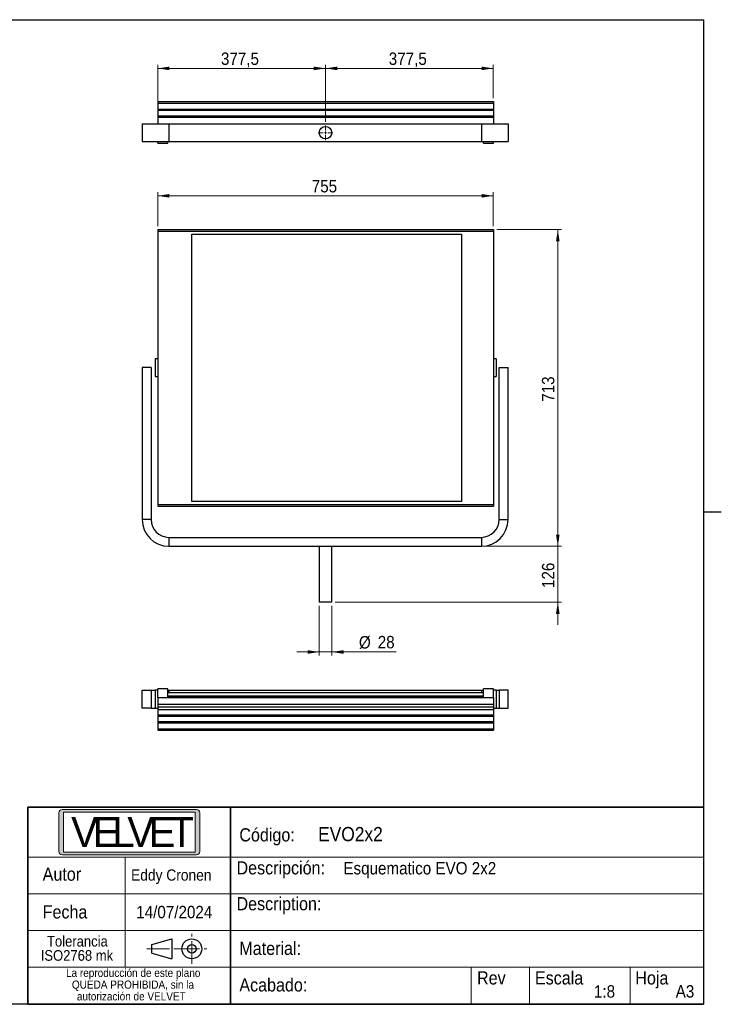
# Model space of a CAD drawing. Header units: millimetres. Extents: x 5 to 415, y 5 to 292.
# Tile 3 of 3: x 218 to 415, y 10 to 287. Entities that reach past the tile are written whole.
import ezdxf

# ---------------------------------------------------------------- set-up
doc = ezdxf.new("R2010")
doc.units = ezdxf.units.MM
doc.linetypes.add('SLD-Centrada-simple', pattern=[10.16, 6.35, -1.27, 1.27, -1.27])
doc.linetypes.add('SLD-Continua', pattern=[0])
doc.styles.add('SLDTEXTSTYLE0', font='GOTHIC.TTF', dxfattribs={"width": 0.913})
doc.styles.add('SLDTEXTSTYLE1', font='Bauhaus Hv BT')
doc.dimstyles.new('SLDDIMSTYLE0', dxfattribs={"dimtxt": 3.5, "dimasz": 3.302, "dimexe": 0, "dimexo": 0.0625, "dimgap": 0.875, "dimtad": 1, "dimlfac": 8, "dimrnd": 1e-09, "dimzin": 12, "dimdsep": 46, "dimtxsty": 'SLDTEXTSTYLE0', "dimsah": 1, "dimcen": 0.09, "dimadec": 0, "dimazin": 3, "dimtfac": 1, "dimtofl": 0, "dimtmove": 0, "dimatfit": 3, "dimfxl": 1, "dimfrac": 2, "dimtolj": 1, "dimtzin": 12, "dimarcsym": 0})
doc.dimstyles.new('SLDDIMSTYLE1', dxfattribs={"dimtxt": 3.5, "dimasz": 3.302, "dimexe": 0, "dimexo": 0.0625, "dimgap": 0.875, "dimtad": 1, "dimlfac": 8, "dimrnd": 1e-09, "dimzin": 12, "dimdsep": 46, "dimtxsty": 'SLDTEXTSTYLE0', "dimsah": 1, "dimcen": 0.09, "dimadec": 0, "dimazin": 3, "dimtfac": 1, "dimtmove": 0, "dimatfit": 0, "dimfxl": 1, "dimfrac": 2, "dimtolj": 1, "dimtzin": 12, "dimarcsym": 0})
doc.dimstyles.new('SLDDIMSTYLE2', dxfattribs={"dimtxt": 3.5, "dimasz": 3.302, "dimexe": 0, "dimexo": 0.0625, "dimgap": 0.875, "dimtad": 1, "dimdec": 0, "dimlfac": 8, "dimrnd": 1e-09, "dimzin": 12, "dimdsep": 46, "dimtxsty": 'SLDTEXTSTYLE0', "dimsah": 1, "dimcen": 0.09, "dimadec": 0, "dimazin": 3, "dimtfac": 1, "dimtdec": 0, "dimtofl": 0, "dimtmove": 0, "dimatfit": 3, "dimfxl": 1, "dimfrac": 2, "dimtolj": 1, "dimtzin": 12, "dimarcsym": 0})

# ---------------------------------------------------------------- blocks, each defined once
blk = doc.blocks.new('_D_2')
at = {"color": 7, "linetype": 'SLD-Continua', "lineweight": 0}
for p, q in [((301.95, 122.12), (301.95, 108.12)), ((305.45, 122.12), (305.45, 108.12)), ((301.95, 109.12), (295.6, 109.12)), ((301.95, 109.12), (305.45, 109.12)), ((305.45, 109.12), (323.55, 109.12))]:
    blk.add_line(p, q, dxfattribs=at)
at = {"color": 7, "linetype": 'SLD-Continua', "lineweight": 18}
for points in [[(301.95, 109.12), (298.65, 109.62), (298.65, 108.61)], [(305.45, 109.12), (308.76, 108.61), (308.76, 109.62)]]:
    blk.add_solid(points, dxfattribs=at)
at = {"color": 7, "linetype": 'SLD-Continua', "lineweight": 18, "char_height": 3.5, "attachment_point": 1, "style": 'SLDTEXTSTYLE0'}
for s, insert in [('%%c', (313.1, 113.59)), ('28', (318.38, 113.64))]:
    blk.add_mtext(s, dxfattribs=dict(at, insert=insert))
blk = doc.blocks.new('_D_3')
at = {"color": 7, "linetype": 'SLD-Continua', "lineweight": 0}
for p, q in [((369.02, 138.87), (369.02, 145.22)), ((348.52, 138.87), (370.02, 138.87)), ((369.02, 123.12), (369.02, 138.87)), ((306.45, 123.12), (370.02, 123.12)), ((369.02, 123.12), (369.02, 116.77))]:
    blk.add_line(p, q, dxfattribs=at)
at = {"color": 7, "linetype": 'SLD-Continua', "lineweight": 18}
for points in [[(369.02, 138.87), (369.53, 142.17), (368.51, 142.17)], [(369.02, 123.12), (368.51, 119.81), (369.53, 119.81)]]:
    blk.add_solid(points, dxfattribs=at)
at = {"color": 7, "linetype": 'SLD-Continua', "lineweight": 18, "insert": (364.55, 127.11), "char_height": 3.5, "attachment_point": 1, "rotation": 90, "style": 'SLDTEXTSTYLE0'}
blk.add_mtext('126', dxfattribs=at)
blk = doc.blocks.new('_D_4')
at = {"color": 7, "linetype": 'SLD-Continua', "lineweight": 0}
for p, q in [((256.52, 228.93), (256.52, 238.45)), ((350.89, 228.93), (350.89, 238.45)), ((256.52, 237.45), (350.89, 237.45))]:
    blk.add_line(p, q, dxfattribs=at)
at = {"color": 7, "linetype": 'SLD-Continua', "lineweight": 18}
for points in [[(256.52, 237.45), (259.82, 236.94), (259.82, 237.96)], [(350.89, 237.45), (347.59, 237.96), (347.59, 236.94)]]:
    blk.add_solid(points, dxfattribs=at)
at = {"color": 7, "linetype": 'SLD-Continua', "lineweight": 18, "insert": (299.83, 241.92), "char_height": 3.5, "attachment_point": 1, "style": 'SLDTEXTSTYLE0'}
blk.add_mtext('755', dxfattribs=at)
blk = doc.blocks.new('_D_5')
at = {"color": 7, "linetype": 'SLD-Continua', "lineweight": 0}
for p, q in [((351.89, 227.93), (370.02, 227.93)), ((369.02, 138.87), (369.02, 227.93)), ((348.52, 138.87), (370.02, 138.87))]:
    blk.add_line(p, q, dxfattribs=at)
at = {"color": 7, "linetype": 'SLD-Continua', "lineweight": 18}
for points in [[(369.02, 227.93), (368.51, 224.63), (369.53, 224.63)], [(369.02, 138.87), (369.53, 142.17), (368.51, 142.17)]]:
    blk.add_solid(points, dxfattribs=at)
at = {"color": 7, "linetype": 'SLD-Continua', "lineweight": 18, "insert": (364.55, 179.52), "char_height": 3.5, "attachment_point": 1, "rotation": 90, "style": 'SLDTEXTSTYLE0'}
blk.add_mtext('713', dxfattribs=at)
blk = doc.blocks.new('_D_6')
at = {"color": 7, "linetype": 'SLD-Continua', "lineweight": 0}
for p, q in [((256.52, 262.57), (256.52, 274.3)), ((303.7, 258.27), (303.7, 274.3)), ((256.52, 273.3), (303.7, 273.3))]:
    blk.add_line(p, q, dxfattribs=at)
at = {"color": 7, "linetype": 'SLD-Continua', "lineweight": 18}
for points in [[(256.52, 273.3), (259.82, 272.79), (259.82, 273.81)], [(303.7, 273.3), (300.4, 273.81), (300.4, 272.79)]]:
    blk.add_solid(points, dxfattribs=at)
at = {"color": 7, "linetype": 'SLD-Continua', "lineweight": 18, "insert": (274.29, 277.77), "char_height": 3.5, "attachment_point": 1, "style": 'SLDTEXTSTYLE0'}
blk.add_mtext('377,5', dxfattribs=at)
blk = doc.blocks.new('_D_7')
at = {"color": 7, "linetype": 'SLD-Continua', "lineweight": 0}
for p, q in [((303.7, 258.27), (303.7, 274.3)), ((350.89, 264.96), (350.89, 274.3)), ((303.7, 273.3), (350.89, 273.3))]:
    blk.add_line(p, q, dxfattribs=at)
at = {"color": 7, "linetype": 'SLD-Continua', "lineweight": 18}
for points in [[(303.7, 273.3), (307.01, 272.79), (307.01, 273.81)], [(350.89, 273.3), (347.59, 273.81), (347.59, 272.79)]]:
    blk.add_solid(points, dxfattribs=at)
at = {"color": 7, "linetype": 'SLD-Continua', "lineweight": 18, "insert": (321.48, 277.77), "char_height": 3.5, "attachment_point": 1, "style": 'SLDTEXTSTYLE0'}
blk.add_mtext('377,5', dxfattribs=at)
blk = doc.blocks.new('SW_CENTERMARKSYMBOL_1')
at = {"color": 0, "linetype": 'SLD-Continua', "lineweight": 18}
for p, q in [((-0.625, 0), (-2.0625, 0)), ((0, 0), (-0.3125, 0)), ((0, 0.625), (0, 2.0625)), ((0, 0), (0, 0.3125)), ((0, 0), (0, -0.3125)), ((0, 0), (0.3125, 0)), ((0.625, 0), (2.0625, 0)), ((0, -0.625), (0, -2.0625))]:
    blk.add_line(p, q, dxfattribs=at)

msp = doc.modelspace()

# ---------------------------------------------------------------- hatches: boundary and pattern name
at = {"linetype": 'Continuous'}
h = msp.add_hatch(color=7, dxfattribs=at)
edge = h.paths.add_edge_path(flags=0)
edge.add_arc((229.6914, 53.0297), 1, 180, 270, ccw=False)
edge.add_line((228.6914, 53.0297), (228.6914, 63.8287))
edge.add_arc((229.6914, 63.8287), 1, 90, 180, ccw=False)
edge.add_line((229.6914, 64.8287), (267.38, 64.8287))
edge.add_arc((267.38, 63.8287), 1, 0, 90, ccw=False)
edge.add_line((268.38, 63.8287), (268.38, 53.0297))
edge.add_arc((267.38, 53.0297), 1, 270, 360, ccw=False)
edge.add_line((267.38, 52.0297), (229.6914, 52.0297))
h.paths.add_polyline_path([(267.041, 52.798), (267.041, 64.0688), (230.0416, 64.0688), (230.0416, 52.798)], flags=0)

# ---------------------------------------------------------------- linework, layer by layer
at = {"color": 7, "linetype": 'SLD-Continua', "lineweight": 25}
for p, q in [((10, 287), (410, 287)), ((410, 287), (410, 10)), ((256.5174, 263.9569), (350.8924, 263.9569)), ((256.5174, 263.9569), (256.5174, 263.5194)), ((256.5174, 263.5194), (350.8924, 263.5194)), ((256.5174, 263.5194), (256.5174, 261.8694)), ((350.8924, 263.9569), (350.8924, 263.5194)), ((350.8924, 263.5194), (350.8924, 261.8694)), ((256.5174, 261.8694), (350.8924, 261.8694)), ((256.5174, 261.8694), (256.5174, 261.6194)), ((256.5174, 261.6194), (350.8924, 261.6194)), ((256.5174, 261.6194), (256.5174, 261.5694)), ((256.5174, 261.5694), (350.8924, 261.5694)), ((256.5174, 261.5694), (256.5174, 259.9694)), ((350.8924, 261.8694), (350.8924, 261.6194)), ((350.8924, 261.6194), (350.8924, 261.5694)), ((350.8924, 261.5694), (350.8924, 259.9694)), ((252.1424, 257.7069), (252.1424, 252.7069)), ((256.5174, 259.9694), (350.8924, 259.9694)), ((256.5174, 259.9694), (256.5174, 259.9194)), ((256.5174, 259.9194), (350.8924, 259.9194)), ((256.5174, 259.9194), (256.5174, 259.6137)), ((256.5174, 259.6137), (350.8924, 259.6137)), ((256.5174, 259.6137), (256.5174, 257.7069)), ((259.6424, 257.7069), (259.6424, 252.7069)), ((259.6424, 257.7069), (347.5174, 257.7069)), ((347.5174, 257.7069), (347.5174, 252.7069)), ((350.8924, 259.9694), (350.8924, 259.9194)), ((350.8924, 259.9194), (350.8924, 259.6137)), ((350.8924, 259.6137), (350.8924, 257.7069)), ((355.0174, 257.7069), (355.0174, 252.7069)), ((256.5174, 252.2694), (256.5174, 252.7069)), ((256.5174, 252.2694), (259.3299, 252.2694)), ((259.3299, 252.2694), (259.3299, 252.7069)), ((259.6424, 252.7069), (347.5174, 252.7069)), ((348.0799, 252.2694), (348.0799, 252.7069)), ((348.0799, 252.2694), (350.8924, 252.2694)), ((350.8924, 252.2694), (350.8924, 252.7069)), ((256.5174, 227.9292), (350.8924, 227.9292)), ((256.5174, 227.9292), (256.5174, 227.4917)), ((256.5174, 227.4917), (350.8924, 227.4917)), ((256.5174, 227.4917), (256.5174, 150.6167)), ((350.8924, 227.9292), (350.8924, 227.4917)), ((350.8924, 227.4917), (350.8924, 150.6167)), ((266.1424, 226.6792), (341.8924, 226.6792)), ((266.1424, 151.4292), (266.1424, 226.6792)), ((341.8924, 226.6792), (341.8924, 151.4292)), ((256.5174, 191.6167), (255.7674, 191.6167)), ((255.7674, 191.6167), (255.7674, 186.6167)), ((351.6424, 191.6167), (350.8924, 191.6167)), ((351.6424, 191.6167), (351.6424, 186.6167)), ((254.6424, 189.1167), (252.1424, 189.1167)), ((252.1424, 189.1167), (252.1424, 146.3667)), ((254.6424, 189.1167), (254.6424, 146.3667)), ((352.5174, 146.3667), (352.5174, 189.1167)), ((352.5174, 189.1167), (355.0174, 189.1167)), ((355.0174, 146.3667), (355.0174, 189.1167)), ((255.7674, 186.6167), (256.5174, 186.6167)), ((350.8924, 186.6167), (351.6424, 186.6167)), ((256.5174, 150.6167), (350.8924, 150.6167)), ((256.5174, 150.6167), (256.5174, 150.1792)), ((256.5174, 150.1792), (350.8924, 150.1792)), ((341.8924, 151.4292), (266.1424, 151.4292)), ((350.8924, 150.6167), (350.8924, 150.1792)), ((415.001, 148.5), (409.999, 148.5)), ((254.6424, 146.3667), (252.1424, 146.3667)), ((352.5174, 146.3667), (355.0174, 146.3667)), ((259.6424, 141.3667), (259.6424, 138.8667)), ((259.6424, 141.3667), (347.5174, 141.3667)), ((347.5174, 141.3667), (347.5174, 138.8667)), ((259.6424, 138.8667), (347.5174, 138.8667)), ((301.9549, 138.8667), (301.9549, 123.1167)), ((305.4549, 123.1167), (305.4549, 138.8667)), ((305.4549, 123.1167), (301.9549, 123.1167)), ((252.1424, 93.3327), (252.1424, 98.3327)), ((252.1424, 98.3327), (254.6424, 98.3327)), ((254.6424, 98.3327), (254.6424, 93.3327)), ((254.6424, 98.3327), (255.7674, 98.3327)), ((256.5174, 98.3327), (255.7674, 98.3327)), ((255.7674, 98.3327), (255.7674, 93.3327)), ((259.3299, 98.7702), (256.5174, 98.7702)), ((256.5174, 96.321), (256.5174, 98.7702)), ((259.3299, 96.321), (259.3299, 98.7702)), ((259.3299, 98.3327), (259.6424, 98.3327)), ((259.3299, 97.7077), (348.0799, 97.7077)), ((259.6424, 98.3327), (347.5174, 98.3327)), ((259.6424, 98.3327), (259.6424, 97.7077)), ((347.5174, 98.3327), (348.0799, 98.3327)), ((347.5174, 98.3327), (347.5174, 97.7077)), ((350.8924, 98.7702), (348.0799, 98.7702)), ((348.0799, 96.321), (348.0799, 98.7702)), ((350.8924, 96.321), (350.8924, 98.7702)), ((351.6424, 98.3327), (350.8924, 98.3327)), ((351.6424, 98.3327), (351.6424, 93.3327)), ((351.6424, 98.3327), (352.5174, 98.3327)), ((352.5174, 98.3327), (352.5174, 93.3327)), ((355.0174, 98.3327), (352.5174, 98.3327)), ((355.0174, 93.3327), (355.0174, 98.3327)), ((256.5174, 96.321), (259.3299, 96.321)), ((256.5174, 96.321), (256.5174, 94.4531)), ((256.5174, 94.4531), (350.8924, 94.4531)), ((256.5174, 94.4531), (256.5174, 93.6802)), ((259.3299, 96.7812), (348.0799, 96.7812)), ((348.0799, 96.3482), (259.3299, 96.3482)), ((259.3299, 96.321), (348.0799, 96.321)), ((348.0799, 96.321), (350.8924, 96.321)), ((350.8924, 96.321), (350.8924, 94.4531)), ((350.8924, 94.4531), (350.8924, 93.6802)), ((254.6424, 93.3327), (252.1424, 93.3327)), ((254.6424, 93.3327), (255.7674, 93.3327)), ((255.7674, 93.3327), (256.5174, 93.3327)), ((256.5174, 93.6802), (350.8924, 93.6802)), ((256.5174, 93.6802), (256.5174, 92.9661)), ((256.5174, 92.9661), (350.8924, 92.9661)), ((256.5174, 92.9661), (256.5174, 91.4338)), ((256.5174, 91.4338), (350.8924, 91.4338)), ((256.5174, 91.4338), (256.5174, 91.1202)), ((350.8924, 93.6802), (350.8924, 92.9661)), ((350.8924, 93.3327), (351.6424, 93.3327)), ((350.8924, 92.9661), (350.8924, 91.4338)), ((350.8924, 91.4338), (350.8924, 91.1202)), ((351.6424, 93.3327), (352.5174, 93.3327)), ((352.5174, 93.3327), (355.0174, 93.3327)), ((256.5174, 91.1202), (350.8924, 91.1202)), ((256.5174, 91.1202), (256.5174, 91.0202)), ((256.5174, 91.0202), (350.8924, 91.0202)), ((256.5174, 91.0202), (256.5174, 89.5202)), ((256.5174, 89.5202), (350.8924, 89.5202)), ((256.5174, 89.5202), (256.5174, 89.4202)), ((256.5174, 89.4202), (350.8924, 89.4202)), ((256.5174, 89.4202), (256.5174, 89.1702)), ((256.5174, 89.1702), (350.8924, 89.1702)), ((256.5174, 89.1702), (256.5174, 87.5202)), ((350.8924, 91.1202), (350.8924, 91.0202)), ((350.8924, 91.0202), (350.8924, 89.5202)), ((350.8924, 89.5202), (350.8924, 89.4202)), ((350.8924, 89.4202), (350.8924, 89.1702)), ((350.8924, 89.1702), (350.8924, 87.5202)), ((256.5174, 87.5202), (350.8924, 87.5202)), ((256.5174, 87.5202), (256.5174, 87.0827)), ((256.5174, 87.0827), (350.8924, 87.0827)), ((350.8924, 87.5202), (350.8924, 87.0827)), ((254.8244, 26.7881), (260.4387, 28.3922)), ((260.4387, 28.3922), (260.4386, 22.8087)), ((254.8244, 24.4128), (254.8244, 26.7881)), ((254.8244, 24.4128), (260.4386, 22.8087)), ((410, 10), (10, 10))]:
    msp.add_line(p, q, dxfattribs=at)
at = {"color": 7, "linetype": 'SLD-Continua', "lineweight": 35}
for p, q in [((220, 65.4299), (410, 65.4299)), ((220, 65.4299), (220, 10.0998)), ((277.0106, 65.4299), (277.0106, 10.0998)), ((410, 10), (220, 10))]:
    msp.add_line(p, q, dxfattribs=at)
at = {"color": 7, "linetype": 'SLD-Continua', "lineweight": 18}
for p, q in [((228.6914, 63.8287), (228.6914, 53.0297)), ((229.6914, 64.8287), (267.38, 64.8287)), ((230.0416, 64.0688), (267.041, 64.0688)), ((230.0416, 64.0688), (230.0416, 52.798)), ((267.041, 64.0688), (267.041, 52.798)), ((268.38, 63.8287), (268.38, 53.0297)), ((230.0416, 52.798), (267.041, 52.798)), ((220, 51.4299), (410, 51.4299)), ((229.6914, 52.0297), (267.38, 52.0297)), ((247.3192, 51.4299), (247.3192, 20.4374)), ((220, 41.0974), (280.9161, 41.0974)), ((280.9161, 41.0974), (409.7372, 41.0974)), ((220, 30.7674), (277.0106, 30.7674)), ((277.0106, 30.7674), (410, 30.7674)), ((220, 20.4374), (410, 20.4374)), ((344.6842, 20.4374), (344.6842, 10)), ((361.0293, 20.4374), (361.0293, 10.0998)), ((389.3883, 20.4374), (389.3883, 10.0998))]:
    msp.add_line(p, q, dxfattribs=at)
at = {"color": 7, "linetype": 'SLD-Centrada-simple', "lineweight": 18}
for p, q in [((266.103, 21.4128), (266.103, 29.7881)), ((253.4593, 25.6004), (261.8346, 25.6004)), ((261.9153, 25.6004), (270.2906, 25.6004))]:
    msp.add_line(p, q, dxfattribs=at)
at = {"color": 7, "linetype": 'SLD-Continua', "lineweight": 25, "flags": 128}
for points in [[(252.1424, 257.7069), (252.1655, 257.7069), (252.2347, 257.7069), (252.3496, 257.7069), (252.5095, 257.7069), (252.7133, 257.7069), (252.9599, 257.7069), (253.2476, 257.7069), (253.5748, 257.7069), (253.9394, 257.7069), (254.3391, 257.7069), (254.7715, 257.7069), (255.234, 257.7069), (255.7237, 257.7069), (256.2375, 257.7069), (256.7723, 257.7069), (257.3248, 257.7069), (257.8916, 257.7069), (258.4691, 257.7069), (259.054, 257.7069), (259.6424, 257.7069)], [(347.5174, 257.7069), (348.1058, 257.7069), (348.6907, 257.7069), (349.2682, 257.7069), (349.835, 257.7069), (350.3875, 257.7069), (350.9223, 257.7069), (351.4361, 257.7069), (351.9258, 257.7069), (352.3883, 257.7069), (352.8207, 257.7069), (353.2204, 257.7069), (353.585, 257.7069), (353.9122, 257.7069), (354.2, 257.7069), (354.4465, 257.7069), (354.6503, 257.7069), (354.8102, 257.7069), (354.9251, 257.7069), (354.9943, 257.7069), (355.0174, 257.7069)], [(252.1424, 252.7069), (252.1655, 252.7069), (252.2347, 252.7069), (252.3496, 252.7069), (252.5095, 252.7069), (252.7133, 252.7069), (252.9599, 252.7069), (253.2476, 252.7069), (253.5748, 252.7069), (253.9394, 252.7069), (254.3391, 252.7069), (254.7715, 252.7069), (255.234, 252.7069), (255.7237, 252.7069), (256.2375, 252.7069), (256.7723, 252.7069), (257.3248, 252.7069), (257.8916, 252.7069), (258.4691, 252.7069), (259.054, 252.7069), (259.6424, 252.7069)], [(347.5174, 252.7069), (348.1058, 252.7069), (348.6907, 252.7069), (349.2682, 252.7069), (349.835, 252.7069), (350.3875, 252.7069), (350.9223, 252.7069), (351.4361, 252.7069), (351.9258, 252.7069), (352.3883, 252.7069), (352.8207, 252.7069), (353.2204, 252.7069), (353.585, 252.7069), (353.9122, 252.7069), (354.2, 252.7069), (354.4465, 252.7069), (354.6503, 252.7069), (354.8102, 252.7069), (354.9251, 252.7069), (354.9943, 252.7069), (355.0174, 252.7069)]]:
    msp.add_lwpolyline(points, dxfattribs=at)
at = {"color": 7, "linetype": 'SLD-Continua', "lineweight": 25}
for centre, radius in [((303.7049, 255.2069), 1.75), ((266.103, 25.6004), 2.7918), ((266.103, 25.6004), 1.1965)]:
    msp.add_circle(centre, radius, dxfattribs=at)
for centre, radius, start, end in [((259.6424, 146.3667), 7.5, 180, 270), ((259.6424, 146.3667), 5, 180, 270), ((347.5174, 146.3667), 7.5, 270, 0), ((347.5174, 146.3667), 5, 270, 0)]:
    msp.add_arc(centre, radius, start, end, dxfattribs=at)
at = {"color": 7, "linetype": 'SLD-Continua', "lineweight": 18}
for centre, start, end in [((229.6914, 63.8287), 90, 180), ((267.38, 63.8287), 0, 90), ((229.6914, 53.0297), 180, 270), ((267.38, 53.0297), 270, 0)]:
    msp.add_arc(centre, 1, start, end, dxfattribs=at)

# ---------------------------------------------------------------- block references
at = {"color": 7, "linetype": 'Continuous', "lineweight": 0}
msp.add_blockref('SW_CENTERMARKSYMBOL_1', (303.7049, 255.2069), dxfattribs=at)

# ---------------------------------------------------------------- texts
for s, insert, char_height, attachment_point, style in [('V', (232.1583, 62.6895), 8.4667, 1, 'SLDTEXTSTYLE1'), ('E', (238.1799, 62.6895), 8.4667, 1, 'SLDTEXTSTYLE1'), ('L', (243.7516, 62.6895), 8.4667, 1, 'SLDTEXTSTYLE1'), ('V', (247.9607, 62.693), 8.4667, 1, 'SLDTEXTSTYLE1'), ('E', (253.9748, 62.693), 8.4667, 1, 'SLDTEXTSTYLE1'), ('T', (259.815, 62.693), 8.4667, 1, 'SLDTEXTSTYLE1'), ('Código:', (279.4678, 59.5274), 3.70417, 1, 'SLDTEXTSTYLE0'), ('EVO2x2', (301.6147, 59.8848), 4, 1, 'SLDTEXTSTYLE0'), ('Descripción:', (278.67, 50.2506), 3.704167, 1, 'SLDTEXTSTYLE0'), ('Esquematico EVO 2x2', (308.7173, 50.0351), 3.5, 1, 'SLDTEXTSTYLE0'), ('Autor', (224.1534, 48.4778), 3.70417, 1, 'SLDTEXTSTYLE0'), ('Eddy Cronen', (249.0143, 47.9577), 3.175, 1, 'SLDTEXTSTYLE0'), ('Description:', (278.67, 40.1547), 3.704167, 1, 'SLDTEXTSTYLE0'), ('Fecha', (224.1534, 37.8459), 3.70417, 1, 'SLDTEXTSTYLE0'), ('14/07/2024', (261.1624, 37.6966), 3.5, 2, 'SLDTEXTSTYLE0'), ('Tolerancia', (233.9157, 29.2523), 3, 2, 'SLDTEXTSTYLE0'), ('Material:', (279.4678, 27.5987), 3.70417, 1, 'SLDTEXTSTYLE0'), ('ISO2768 mk', (233.7941, 25.2523), 3, 2, 'SLDTEXTSTYLE0'), ('La reproducción de este plano ', (249.6166, 19.9945), 2.3, 2, 'SLDTEXTSTYLE0'), ('Escala', (362.5991, 19.2778), 3.70417, 1, 'SLDTEXTSTYLE0'), ('Hoja', (390.8273, 19.2778), 3.70417, 1, 'SLDTEXTSTYLE0'), ('QUEDA PROHIBIDA, sin la ', (249.5489, 16.6945), 2.3, 2, 'SLDTEXTSTYLE0'), ('Acabado:', (279.4678, 17.3098), 3.70417, 1, 'SLDTEXTSTYLE0'), ('Rev', (346.3154, 19.2778), 3.70417, 1, 'SLDTEXTSTYLE0'), ('1:8', (379.1878, 15.3745), 3.5, 1, 'SLDTEXTSTYLE0'), ('A3', (402.1782, 15.392), 3.5, 1, 'SLDTEXTSTYLE0'), ('autorización de VELVET', (249.0839, 13.3945), 2.3, 2, 'SLDTEXTSTYLE0')]:
    msp.add_mtext(s, dxfattribs=dict(at, insert=insert, char_height=char_height, attachment_point=attachment_point, style=style))

# ---------------------------------------------------------------- dimensions: what is measured, and where the dimension line sits
at = {"color": 7, "linetype": 'SLD-Continua', "lineweight": 18}
for base, p1, p2, picture, middle in [((303.7049, 273.2984), (256.5174, 261.5694), (303.7049, 257.2694), '_D_6', (280.1112, 273.2984)), ((350.8924, 273.2984), (303.7049, 257.2694), (350.8924, 263.9569), '_D_7', (327.2987, 273.2984)), ((350.8924, 237.449), (256.5174, 227.9292), (350.8924, 227.9292), '_D_4', (303.7049, 237.449))]:
    dim = msp.add_linear_dim(base=base, p1=p1, p2=p2, dimstyle='SLDDIMSTYLE0', dxfattribs=at)
    dim.commit()
    dim.dimension.update_dxf_attribs({"geometry": picture, "text_midpoint": middle, "dimtype": 160})
for base, p1, p2, dimstyle, picture, middle in [((369.017402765, 227.9292008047), (347.5174027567, 138.866700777), (350.8924027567, 227.9292008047), 'SLDDIMSTYLE2', '_D_5', (369.017402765, 183.3979507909)), ((369.0174, 138.8667), (305.4549, 123.1167), (347.5174, 138.8667), 'SLDDIMSTYLE1', '_D_3', (369.0174, 130.9917))]:
    dim = msp.add_linear_dim(base=base, p1=p1, p2=p2, angle=90, dimstyle=dimstyle, dxfattribs=at)
    dim.commit()
    dim.dimension.update_dxf_attribs({"geometry": picture, "text_midpoint": middle, "dimtype": 160})
dim = msp.add_linear_dim(base=(305.4549, 109.1167), p1=(301.9549, 123.1167), p2=(305.4549, 123.1167), text='%%c<>', dimstyle='SLDDIMSTYLE1', dxfattribs=at)
dim.commit()
dim.dimension.update_dxf_attribs({"geometry": '_D_2', "text_midpoint": (318.3233, 109.1167), "dimtype": 160})

doc.saveas('drawing.dxf')
